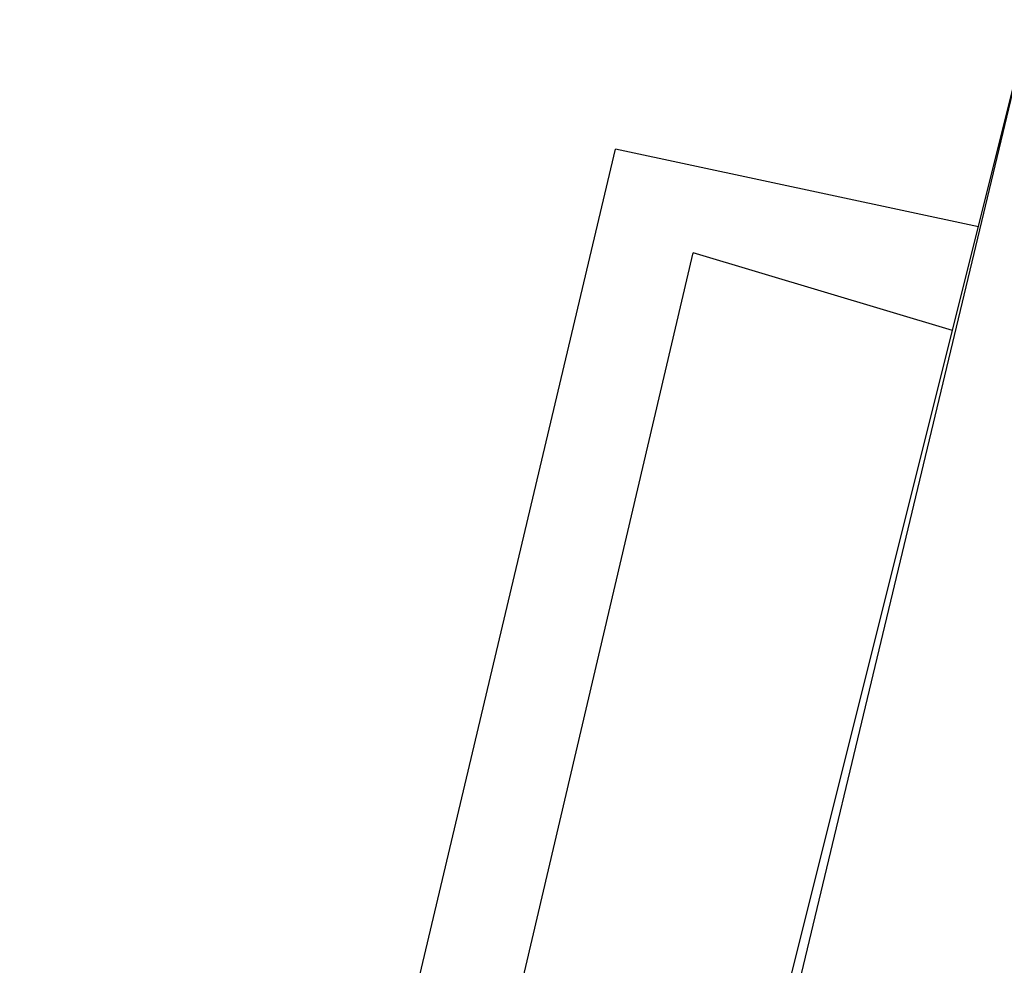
# Model space of a CAD drawing. Header units: feet. Extents: x -79 to 198, y -22 to 181.
# Tile 145 of 256: x 113.267 to 113.773, y 60.158 to 60.644. Entities that reach past the tile are written whole.
import ezdxf

# ---------------------------------------------------------------- set-up
doc = ezdxf.new("R2010")
doc.units = ezdxf.units.FT
doc.layers.add('A-LINEA', color=7, linetype='CONTINUOUS')
doc.layers.add('A-MURO-CONCRETO', color=8, linetype='CONTINUOUS')

msp = doc.modelspace()

# ---------------------------------------------------------------- linework, layer by layer
at = {"layer": 'A-LINEA'}
for p, q in [((113.2667, 59.2844), (113.5733, 60.5778)), ((113.76, 60.5378), (113.5733, 60.5778)), ((113.3067, 59.2178), (113.6133, 60.5244)), ((113.7467, 60.4844), (113.6133, 60.5244))]:
    msp.add_line(p, q, dxfattribs=at)
msp.add_lwpolyline([(117.1867, 59.8444), (116.8, 58.2178), (113.4, 59.0311), (113.7867, 60.6444), (117.1867, 59.8444)], dxfattribs=at)
at = {"layer": 'A-MURO-CONCRETO'}
msp.add_lwpolyline([(113.7867, 60.6444), (117.1867, 59.8444), (113.5867, 59.8444), (113.7867, 60.6444), (113.7867, 60.6444)], dxfattribs=at)

doc.saveas('drawing.dxf')
